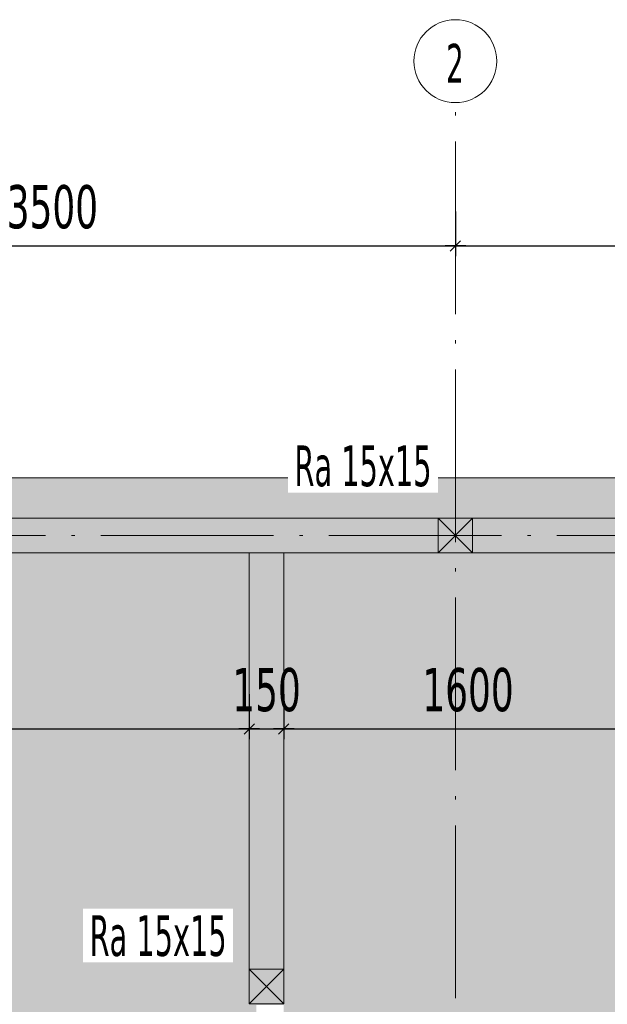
# Model space of a CAD drawing. Header units: millimetres. Extents: x 1567 to 2756, y -116 to 725.
# Tile 254 of 256: x 2311 to 2345, y 149 to 206. Entities that reach past the tile are written whole.
import ezdxf

# ---------------------------------------------------------------- set-up
doc = ezdxf.new("R2010")
doc.units = ezdxf.units.MM
doc.linetypes.add('CADWORK_5', pattern=[13.2, 10, -1.5, 0.2, -1.5])
doc.layers.add('Ech.1_75', color=7, linetype='Continuous')
doc.styles.add('tahoma-', font='txt', dxfattribs={"height": 1})
doc.styles.add('tahoma-z-r', font='txt', dxfattribs={"width": 0.704918})
doc.dimstyles.new('ISO-25', dxfattribs={"dimtxt": 2.5, "dimasz": 2.5, "dimexe": 1.25, "dimexo": 0.625, "dimtad": 1, "dimtxsty": 'Standard', "dimcen": 2.5, "dimadec": 0, "dimazin": 0, "dimtfac": 1, "dimtmove": 0, "dimatfit": 3, "dimfxl": 1, "dimarcsym": 0})

# ---------------------------------------------------------------- blocks, each defined once
blk = doc.blocks.new('cw-dimension-symbol2')
at = {"color": 0, "linetype": 'Continuous', "lineweight": -2}
for p, q in [((-1, 0), (1, 0)), ((-0.5, -0.5), (0.5, 0.5))]:
    blk.add_line(p, q, dxfattribs=at)
blk = doc.blocks.new('*D159')
at = {"layer": 'Defpoints', "color": 0}
for p in [(2289.747, 195.314), (2336.414, 195.314), (2336.414, 193.314)]:
    blk.add_point(p, dxfattribs=at)
at = {"layer": 'Ech.1_75', "color": 0, "linetype": 'Continuous', "lineweight": -2}
for p, q in [((2289.747, 195.314), (2289.747, 192.714)), ((2336.414, 195.314), (2336.414, 192.714)), ((2290.347, 193.314), (2335.814, 193.314))]:
    blk.add_line(p, q, dxfattribs=at)
at = {"layer": 'Ech.1_75', "color": 0, "lineweight": -2, "xscale": 0.6000000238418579, "yscale": 0.6000000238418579, "zscale": 0.6000000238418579, "rotation": 180}
blk.add_blockref('cw-dimension-symbol2', (2289.747, 193.314), dxfattribs=at)
at = {"layer": 'Ech.1_75', "color": 0, "lineweight": -2, "xscale": 0.6000000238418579, "yscale": 0.6000000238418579, "zscale": 0.6000000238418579}
blk.add_blockref('cw-dimension-symbol2', (2336.414, 193.314), dxfattribs=at)
at = {"layer": 'Ech.1_75', "color": 7, "linetype": 'Continuous', "lineweight": 5, "insert": (2313.081, 195.564), "char_height": 2.5, "attachment_point": 5, "style": 'tahoma-z-r'}
blk.add_mtext('3500', dxfattribs=at)
blk = doc.blocks.new('*D160')
at = {"layer": 'Defpoints', "color": 0}
for p in [(2336.414, 195.314), (2383.081, 195.314), (2383.081, 193.314)]:
    blk.add_point(p, dxfattribs=at)
at = {"layer": 'Ech.1_75', "color": 0, "linetype": 'Continuous', "lineweight": -2}
for p, q in [((2336.414, 195.314), (2336.414, 192.714)), ((2383.081, 195.314), (2383.081, 192.714)), ((2337.014, 193.314), (2382.481, 193.314))]:
    blk.add_line(p, q, dxfattribs=at)
at = {"layer": 'Ech.1_75', "color": 0, "lineweight": -2, "xscale": 0.6000000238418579, "yscale": 0.6000000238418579, "zscale": 0.6000000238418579, "rotation": 180}
blk.add_blockref('cw-dimension-symbol2', (2336.414, 193.314), dxfattribs=at)
at = {"layer": 'Ech.1_75', "color": 0, "lineweight": -2, "xscale": 0.6000000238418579, "yscale": 0.6000000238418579, "zscale": 0.6000000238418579}
blk.add_blockref('cw-dimension-symbol2', (2383.081, 193.314), dxfattribs=at)
at = {"layer": 'Ech.1_75', "color": 7, "linetype": 'Continuous', "lineweight": 5, "insert": (2359.747, 195.564), "char_height": 2.5, "attachment_point": 5, "style": 'tahoma-z-r'}
blk.add_mtext('3500', dxfattribs=at)
blk = doc.blocks.new('*D162')
at = {"layer": 'Defpoints', "color": 0}
for p in [(2290.747, 167.355), (2324.481, 167.355), (2324.481, 165.355)]:
    blk.add_point(p, dxfattribs=at)
at = {"layer": 'Ech.1_75', "color": 0, "linetype": 'Continuous', "lineweight": -2}
for p, q in [((2290.747, 167.355), (2290.747, 164.755)), ((2324.481, 167.355), (2324.481, 164.755)), ((2291.347, 165.355), (2323.881, 165.355))]:
    blk.add_line(p, q, dxfattribs=at)
at = {"layer": 'Ech.1_75', "color": 0, "lineweight": -2, "xscale": 0.6000000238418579, "yscale": 0.6000000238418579, "zscale": 0.6000000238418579, "rotation": 180}
blk.add_blockref('cw-dimension-symbol2', (2290.747, 165.355), dxfattribs=at)
at = {"layer": 'Ech.1_75', "color": 0, "lineweight": -2, "xscale": 0.6000000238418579, "yscale": 0.6000000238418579, "zscale": 0.6000000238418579}
blk.add_blockref('cw-dimension-symbol2', (2324.481, 165.355), dxfattribs=at)
at = {"layer": 'Ech.1_75', "color": 7, "linetype": 'Continuous', "lineweight": 5, "insert": (2307.614, 167.605), "char_height": 2.5, "attachment_point": 5, "style": 'tahoma-z-r'}
blk.add_mtext('2530', dxfattribs=at)
blk = doc.blocks.new('*D163')
at = {"layer": 'Defpoints', "color": 0}
for p in [(2324.481, 167.355), (2326.481, 167.355), (2326.481, 165.355)]:
    blk.add_point(p, dxfattribs=at)
at = {"layer": 'Ech.1_75', "color": 0, "linetype": 'Continuous', "lineweight": -2}
for p, q in [((2324.481, 167.355), (2324.481, 164.755)), ((2326.481, 167.355), (2326.481, 164.755)), ((2325.081, 165.355), (2325.881, 165.355))]:
    blk.add_line(p, q, dxfattribs=at)
at = {"layer": 'Ech.1_75', "color": 0, "lineweight": -2, "xscale": 0.6000000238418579, "yscale": 0.6000000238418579, "zscale": 0.6000000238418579, "rotation": 180}
blk.add_blockref('cw-dimension-symbol2', (2324.481, 165.355), dxfattribs=at)
at = {"layer": 'Ech.1_75', "color": 0, "lineweight": -2, "xscale": 0.6000000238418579, "yscale": 0.6000000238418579, "zscale": 0.6000000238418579}
blk.add_blockref('cw-dimension-symbol2', (2326.481, 165.355), dxfattribs=at)
at = {"layer": 'Ech.1_75', "color": 7, "linetype": 'Continuous', "lineweight": 5, "insert": (2325.481, 167.605), "char_height": 2.5, "attachment_point": 5, "style": 'tahoma-z-r'}
blk.add_mtext('150', dxfattribs=at)
blk = doc.blocks.new('*D164')
at = {"layer": 'Defpoints', "color": 0}
for p in [(2326.481, 167.355), (2347.814, 167.355), (2347.814, 165.355)]:
    blk.add_point(p, dxfattribs=at)
at = {"layer": 'Ech.1_75', "color": 0, "linetype": 'Continuous', "lineweight": -2}
for p, q in [((2326.481, 167.355), (2326.481, 164.755)), ((2347.814, 167.355), (2347.814, 164.755)), ((2327.081, 165.355), (2347.214, 165.355))]:
    blk.add_line(p, q, dxfattribs=at)
at = {"layer": 'Ech.1_75', "color": 0, "lineweight": -2, "xscale": 0.6000000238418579, "yscale": 0.6000000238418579, "zscale": 0.6000000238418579, "rotation": 180}
blk.add_blockref('cw-dimension-symbol2', (2326.481, 165.355), dxfattribs=at)
at = {"layer": 'Ech.1_75', "color": 0, "lineweight": -2, "xscale": 0.6000000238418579, "yscale": 0.6000000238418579, "zscale": 0.6000000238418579}
blk.add_blockref('cw-dimension-symbol2', (2347.814, 165.355), dxfattribs=at)
at = {"layer": 'Ech.1_75', "color": 7, "linetype": 'Continuous', "lineweight": 5, "insert": (2337.147, 167.605), "char_height": 2.5, "attachment_point": 5, "style": 'tahoma-z-r'}
blk.add_mtext('1600', dxfattribs=at)

msp = doc.modelspace()

# ---------------------------------------------------------------- hatches: boundary and pattern name
at = {"layer": 'Ech.1_75', "linetype": 'Continuous', "lineweight": 5, "true_color": 0xf3f3f3, "transparency": 33554687}
for points in [[(2379.747, 179.881), (2286.414, 179.881), (2286.414, 173.214), (2288.747, 173.214), (2288.747, 177.548), (2379.747, 177.548), (2379.747, 179.881)], [(2335.414, 175.548), (2337.414, 175.548), (2337.414, 177.548), (2335.414, 177.548), (2335.414, 175.548)], [(2326.481, 151.441), (2324.481, 151.441), (2324.481, 149.441), (2326.481, 149.441), (2326.481, 151.441)]]:
    msp.add_hatch(color=7, dxfattribs=at).paths.add_polyline_path(points)
at = {"layer": 'Ech.1_75', "linetype": 'Continuous', "lineweight": 5, "true_color": 0xfdfdfd, "transparency": 33554687}
for points in [[(2335.414, 177.548), (2290.747, 177.548), (2290.747, 175.548), (2335.414, 175.548), (2335.414, 177.548)], [(2337.414, 175.548), (2347.814, 175.548), (2347.814, 177.548), (2337.414, 177.548), (2337.414, 175.548)], [(2324.481, 151.441), (2326.481, 151.441), (2326.481, 175.548), (2324.481, 175.548), (2324.481, 151.441)]]:
    msp.add_hatch(color=7, dxfattribs=at).paths.add_polyline_path(points)
at = {"layer": 'Ech.1_75', "linetype": 'Continuous', "lineweight": 5, "true_color": 0xdcdcdc, "transparency": 33554687}
for points in [[(2337.414, 177.548), (2335.414, 177.548), (2335.414, 175.548), (2337.414, 175.548), (2337.414, 177.548)], [(2326.481, 151.441), (2324.481, 151.441), (2324.481, 149.441), (2326.481, 149.441), (2326.481, 151.441)]]:
    msp.add_hatch(color=254, dxfattribs=at).paths.add_polyline_path(points)
at = {"layer": 'Ech.1_75', "linetype": 'Continuous', "lineweight": 5, "true_color": 0xf3f3f3, "transparency": 33554687}
h = msp.add_hatch(color=7, dxfattribs=at)
h.paths.add_polyline_path([(2290.747, 135.948), (2382.081, 135.948), (2382.081, 175.548), (2349.814, 175.548), (2349.814, 149.441), (2347.814, 149.441), (2347.814, 175.548), (2326.481, 175.548), (2326.481, 149.441), (2324.481, 149.441), (2324.481, 175.548), (2290.747, 175.548), (2290.747, 135.948)])
h.paths.add_polyline_path([(2347.814, 149.374), (2349.414, 149.374), (2349.414, 148.908), (2348.881, 148.908), (2348.881, 148.894), (2349.414, 148.894), (2349.414, 148.902, -0.414214), (2361.821, 136.494), (2348.881, 136.494), (2348.881, 136.481), (2349.414, 136.481), (2349.414, 136.014), (2347.814, 136.014), (2347.814, 136.614), (2347.881, 136.681), (2348.881, 136.681), (2348.881, 148.228), (2348.681, 148.228), (2348.681, 148.268), (2348.441, 148.268), (2348.441, 148.299), (2348.294, 148.299, 0.414214), (2348.227, 148.232), (2348.227, 146.868, 0.414214), (2348.263, 146.832), (2348.53, 146.832), (2348.53, 146.566), (2348.263, 146.566, -0.414214), (2347.961, 146.868), (2347.961, 148.232, -0.414214), (2348.294, 148.566), (2348.441, 148.566), (2348.441, 148.588), (2348.681, 148.588), (2348.681, 148.628), (2348.881, 148.628), (2348.881, 148.708), (2347.881, 148.708), (2347.814, 148.774), (2347.814, 149.374)])
h.paths.add_polyline_path([(2326.481, 149.374), (2326.481, 148.774), (2326.414, 148.708), (2325.414, 148.708), (2325.414, 148.628), (2325.614, 148.628), (2325.614, 148.588), (2325.854, 148.588), (2325.854, 148.566), (2326.001, 148.566, -0.414214), (2326.334, 148.232), (2326.334, 146.868, -0.414214), (2326.031, 146.566), (2325.764, 146.566), (2325.764, 146.832), (2326.031, 146.832, 0.414214), (2326.067, 146.868), (2326.067, 148.232, 0.414214), (2326.001, 148.299), (2325.854, 148.299), (2325.854, 148.268), (2325.614, 148.268), (2325.614, 148.228), (2325.414, 148.228), (2325.414, 136.681), (2326.414, 136.681), (2326.481, 136.614), (2326.481, 136.014), (2324.881, 136.014), (2324.881, 136.481), (2325.414, 136.481), (2325.414, 136.494), (2312.473, 136.494, -0.414214), (2324.881, 148.902), (2324.881, 148.894), (2325.414, 148.894), (2325.414, 148.908), (2324.881, 148.908), (2324.881, 149.374), (2326.481, 149.374)])

# ---------------------------------------------------------------- linework, layer by layer
at = {"layer": 'Ech.1_75', "color": 9, "linetype": 'Continuous', "lineweight": 5, "transparency": 33554687}
for p, q in [((2335.414, 177.548), (2337.414, 175.548)), ((2335.414, 175.548), (2337.414, 177.548)), ((2324.481, 151.441), (2326.481, 149.441)), ((2324.481, 149.441), (2326.481, 151.441))]:
    msp.add_line(p, q, dxfattribs=at)
at = {"layer": 'Ech.1_75', "color": 7, "linetype": 'Continuous', "lineweight": 5}
for points in [[(2379.747, 179.881), (2286.414, 179.881), (2286.414, 173.214), (2288.747, 173.214), (2288.747, 177.548), (2379.747, 177.548), (2379.747, 179.881)], [(2335.414, 177.548), (2290.747, 177.548), (2290.747, 175.548), (2335.414, 175.548), (2335.414, 177.548)], [(2337.414, 177.548), (2335.414, 177.548), (2335.414, 175.548), (2337.414, 175.548), (2337.414, 177.548)], [(2335.414, 175.548), (2337.414, 175.548), (2337.414, 177.548), (2335.414, 177.548), (2335.414, 175.548)], [(2337.414, 175.548), (2347.814, 175.548), (2347.814, 177.548), (2337.414, 177.548), (2337.414, 175.548)], [(2290.747, 135.948), (2382.081, 135.948), (2382.081, 175.548), (2349.814, 175.548), (2349.814, 149.441), (2347.814, 149.441), (2347.814, 175.548), (2326.481, 175.548), (2326.481, 149.441), (2324.481, 149.441), (2324.481, 175.548), (2290.747, 175.548), (2290.747, 135.948)], [(2324.481, 151.441), (2326.481, 151.441), (2326.481, 175.548), (2324.481, 175.548), (2324.481, 151.441)], [(2326.481, 151.441), (2324.481, 151.441), (2324.481, 149.441), (2326.481, 149.441), (2326.481, 151.441)], [(2326.481, 151.441), (2324.481, 151.441), (2324.481, 149.441), (2326.481, 149.441), (2326.481, 151.441)]]:
    msp.add_lwpolyline(points, close=True, dxfattribs=at)
at = {"layer": 'Ech.1_75', "color": 7, "linetype": 'CADWORK_5', "lineweight": 5}
msp.add_lwpolyline([(2263.081, 176.548), (2422.423, 176.548)], dxfattribs=at)

# ---------------------------------------------------------------- dimensions: what is measured, and where the dimension line sits
at = {"layer": 'Ech.1_75', "color": 7, "linetype": 'Continuous', "lineweight": 5}
for base, p1, p2, text, picture, middle in [((2336.414, 193.314), (2289.747, 195.314), (2336.414, 195.314), '3500', '*D159', (2313.081, 195.564)), ((2383.081, 193.314), (2336.414, 195.314), (2383.081, 195.314), '3500', '*D160', (2359.747, 195.564)), ((2324.481, 165.355), (2290.747, 167.355), (2324.481, 167.355), '2530', '*D162', (2307.614, 167.605)), ((2326.481, 165.355), (2324.481, 167.355), (2326.481, 167.355), '150', '*D163', (2325.481, 167.605)), ((2347.814, 165.355), (2326.481, 167.355), (2347.814, 167.355), '1600', '*D164', (2337.147, 167.605))]:
    dim = msp.add_linear_dim(base=base, p1=p1, p2=p2, angle=0, text=text, dimstyle='ISO-25', override={"dimtxt": 2.5, "dimasz": 0.6, "dimexe": 0.6, "dimexo": 0, "dimgap": 0, "dimdec": 0, "dimlfac": 1, "dimtxsty": 'tahoma-z-r', "dimblk": 'cw-dimension-symbol2', "dimclrt": 7, "dimtmove": 2}, dxfattribs=at)
    dim.commit()
    dim.dimension.update_dxf_attribs({"geometry": picture, "text_midpoint": middle, "dimtype": 161})

# ---------------------------------------------------------------- wipeouts: each hides what was drawn before it
at = {"linetype": 'Continuous'}
msp.add_wipeout([(2336.414, 201.614), (2336.429, 201.614), (2336.444, 201.615), (2336.459, 201.615), (2336.474, 201.615), (2336.489, 201.616), (2336.504, 201.616), (2336.519, 201.617), (2336.534, 201.617), (2336.55, 201.618), (2336.565, 201.619), (2336.58, 201.62), (2336.595, 201.621), (2336.61, 201.622), (2336.625, 201.624), (2336.64, 201.625), (2336.655, 201.627), (2336.67, 201.628), (2336.685, 201.63), (2336.7, 201.632), (2336.715, 201.633), (2336.73, 201.635), (2336.745, 201.637), (2336.759, 201.639), (2336.774, 201.642), (2336.789, 201.644), (2336.804, 201.646), (2336.819, 201.649), (2336.834, 201.651), (2336.849, 201.654), (2336.864, 201.657), (2336.878, 201.66), (2336.893, 201.663), (2336.908, 201.666), (2336.923, 201.669), (2336.937, 201.672), (2336.952, 201.676), (2336.967, 201.679), (2336.981, 201.683), (2336.996, 201.686), (2337.011, 201.69), (2337.025, 201.694), (2337.04, 201.698), (2337.054, 201.701), (2337.069, 201.706), (2337.083, 201.71), (2337.098, 201.714), (2337.112, 201.718), (2337.127, 201.723), (2337.141, 201.727), (2337.156, 201.732), (2337.17, 201.737), (2337.184, 201.741), (2337.198, 201.746), (2337.213, 201.751), (2337.227, 201.756), (2337.241, 201.761), (2337.255, 201.767), (2337.269, 201.772), (2337.283, 201.777), (2337.297, 201.783), (2337.311, 201.789), (2337.325, 201.794), (2337.339, 201.8), (2337.353, 201.806), (2337.367, 201.812), (2337.381, 201.818), (2337.395, 201.824), (2337.408, 201.83), (2337.422, 201.836), (2337.436, 201.843), (2337.449, 201.849), (2337.463, 201.856), (2337.476, 201.862), (2337.49, 201.869), (2337.503, 201.876), (2337.517, 201.883), (2337.53, 201.89), (2337.544, 201.897), (2337.557, 201.904), (2337.57, 201.911), (2337.583, 201.919), (2337.596, 201.926), (2337.61, 201.933), (2337.623, 201.941), (2337.636, 201.949), (2337.649, 201.956), (2337.661, 201.964), (2337.674, 201.972), (2337.687, 201.98), (2337.7, 201.988), (2337.713, 201.996), (2337.725, 202.004), (2337.738, 202.013), (2337.75, 202.021), (2337.763, 202.029), (2337.775, 202.038), (2337.788, 202.047), (2337.8, 202.055), (2337.812, 202.064), (2337.825, 202.073), (2337.837, 202.082), (2337.849, 202.091), (2337.861, 202.1), (2337.873, 202.109), (2337.885, 202.118), (2337.897, 202.127), (2337.909, 202.137), (2337.92, 202.146), (2337.932, 202.156), (2337.944, 202.165), (2337.955, 202.175), (2337.967, 202.185), (2337.978, 202.194), (2337.99, 202.204), (2338.001, 202.214), (2338.012, 202.224), (2338.024, 202.234), (2338.035, 202.244), (2338.046, 202.255), (2338.057, 202.265), (2338.068, 202.275), (2338.079, 202.286), (2338.089, 202.296), (2338.1, 202.307), (2338.111, 202.317), (2338.122, 202.328), (2338.132, 202.339), (2338.143, 202.35), (2338.153, 202.361), (2338.163, 202.372), (2338.174, 202.383), (2338.184, 202.394), (2338.194, 202.405), (2338.204, 202.416), (2338.214, 202.427), (2338.224, 202.439), (2338.234, 202.45), (2338.244, 202.461), (2338.253, 202.473), (2338.263, 202.485), (2338.273, 202.496), (2338.282, 202.508), (2338.292, 202.52), (2338.301, 202.532), (2338.31, 202.543), (2338.319, 202.555), (2338.329, 202.567), (2338.338, 202.579), (2338.347, 202.592), (2338.356, 202.604), (2338.364, 202.616), (2338.373, 202.628), (2338.382, 202.641), (2338.39, 202.653), (2338.399, 202.665), (2338.407, 202.678), (2338.416, 202.69), (2338.424, 202.703), (2338.432, 202.716), (2338.44, 202.728), (2338.448, 202.741), (2338.456, 202.754), (2338.464, 202.767), (2338.472, 202.78), (2338.48, 202.793), (2338.487, 202.806), (2338.495, 202.819), (2338.502, 202.832), (2338.51, 202.845), (2338.517, 202.858), (2338.524, 202.871), (2338.531, 202.885), (2338.538, 202.898), (2338.545, 202.911), (2338.552, 202.925), (2338.559, 202.938), (2338.566, 202.952), (2338.572, 202.965), (2338.579, 202.979), (2338.585, 202.993), (2338.592, 203.006), (2338.598, 203.02), (2338.604, 203.034), (2338.61, 203.047), (2338.616, 203.061), (2338.622, 203.075), (2338.628, 203.089), (2338.634, 203.103), (2338.64, 203.117), (2338.645, 203.131), (2338.651, 203.145), (2338.656, 203.159), (2338.662, 203.173), (2338.667, 203.187), (2338.672, 203.201), (2338.677, 203.216), (2338.682, 203.23), (2338.687, 203.244), (2338.692, 203.258), (2338.696, 203.273), (2338.701, 203.287), (2338.706, 203.302), (2338.71, 203.316), (2338.714, 203.33), (2338.719, 203.345), (2338.723, 203.359), (2338.727, 203.374), (2338.731, 203.388), (2338.735, 203.403), (2338.738, 203.418), (2338.742, 203.432), (2338.746, 203.447), (2338.749, 203.461), (2338.753, 203.476), (2338.756, 203.491), (2338.759, 203.506), (2338.762, 203.52), (2338.766, 203.535), (2338.768, 203.55), (2338.771, 203.565), (2338.774, 203.58), (2338.777, 203.594), (2338.779, 203.609), (2338.782, 203.624), (2338.784, 203.639), (2338.787, 203.654), (2338.789, 203.669), (2338.791, 203.684), (2338.793, 203.699), (2338.795, 203.714), (2338.797, 203.729), (2338.799, 203.744), (2338.8, 203.759), (2338.802, 203.774), (2338.803, 203.789), (2338.805, 203.804), (2338.806, 203.819), (2338.807, 203.834), (2338.808, 203.849), (2338.809, 203.864), (2338.81, 203.879), (2338.811, 203.894), (2338.812, 203.909), (2338.812, 203.924), (2338.813, 203.939), (2338.813, 203.954), (2338.813, 203.969), (2338.814, 203.984), (2338.814, 203.999), (2338.814, 204.014), (2338.814, 204.03), (2338.814, 204.045), (2338.813, 204.06), (2338.813, 204.075), (2338.813, 204.09), (2338.812, 204.105), (2338.812, 204.12), (2338.811, 204.135), (2338.81, 204.15), (2338.809, 204.165), (2338.808, 204.18), (2338.807, 204.195), (2338.806, 204.21), (2338.805, 204.225), (2338.803, 204.24), (2338.802, 204.255), (2338.8, 204.27), (2338.799, 204.285), (2338.797, 204.3), (2338.795, 204.315), (2338.793, 204.33), (2338.791, 204.345), (2338.789, 204.36), (2338.787, 204.375), (2338.784, 204.39), (2338.782, 204.405), (2338.779, 204.42), (2338.777, 204.434), (2338.774, 204.449), (2338.771, 204.464), (2338.768, 204.479), (2338.766, 204.494), (2338.762, 204.509), (2338.759, 204.523), (2338.756, 204.538), (2338.753, 204.553), (2338.749, 204.567), (2338.746, 204.582), (2338.742, 204.597), (2338.738, 204.611), (2338.735, 204.626), (2338.731, 204.64), (2338.727, 204.655), (2338.723, 204.67), (2338.719, 204.684), (2338.714, 204.698), (2338.71, 204.713), (2338.706, 204.727), (2338.701, 204.742), (2338.696, 204.756), (2338.692, 204.77), (2338.687, 204.785), (2338.682, 204.799), (2338.677, 204.813), (2338.672, 204.827), (2338.667, 204.842), (2338.662, 204.856), (2338.656, 204.87), (2338.651, 204.884), (2338.645, 204.898), (2338.64, 204.912), (2338.634, 204.926), (2338.628, 204.94), (2338.622, 204.954), (2338.616, 204.968), (2338.61, 204.981), (2338.604, 204.995), (2338.598, 205.009), (2338.592, 205.023), (2338.585, 205.036), (2338.579, 205.05), (2338.572, 205.064), (2338.566, 205.077), (2338.559, 205.091), (2338.552, 205.104), (2338.545, 205.117), (2338.538, 205.131), (2338.531, 205.144), (2338.524, 205.157), (2338.517, 205.171), (2338.51, 205.184), (2338.502, 205.197), (2338.495, 205.21), (2338.487, 205.223), (2338.48, 205.236), (2338.472, 205.249), (2338.464, 205.262), (2338.456, 205.275), (2338.448, 205.288), (2338.44, 205.3), (2338.432, 205.313), (2338.424, 205.326), (2338.416, 205.338), (2338.407, 205.351), (2338.399, 205.363), (2338.39, 205.376), (2338.382, 205.388), (2338.373, 205.401), (2338.364, 205.413), (2338.356, 205.425), (2338.347, 205.437), (2338.338, 205.449), (2338.329, 205.461), (2338.319, 205.473), (2338.31, 205.485), (2338.301, 205.497), (2338.292, 205.509), (2338.282, 205.521), (2338.273, 205.533), (2338.263, 205.544), (2338.253, 205.556), (2338.244, 205.567), (2338.234, 205.579), (2338.224, 205.59), (2338.214, 205.602), (2338.204, 205.613), (2338.194, 205.624), (2338.184, 205.635), (2338.174, 205.646), (2338.163, 205.657), (2338.153, 205.668), (2338.143, 205.679), (2338.132, 205.69), (2338.122, 205.701), (2338.111, 205.711), (2338.1, 205.722), (2338.089, 205.733), (2338.079, 205.743), (2338.068, 205.754), (2338.057, 205.764), (2338.046, 205.774), (2338.035, 205.784), (2338.024, 205.795), (2338.012, 205.805), (2338.001, 205.815), (2337.99, 205.825), (2337.978, 205.834), (2337.967, 205.844), (2337.955, 205.854), (2337.944, 205.864), (2337.932, 205.873), (2337.92, 205.883), (2337.909, 205.892), (2337.897, 205.902), (2337.885, 205.911), (2337.873, 205.92), (2337.861, 205.929), (2337.849, 205.938), (2337.837, 205.947), (2337.825, 205.956), (2337.812, 205.965), (2337.8, 205.974), (2337.788, 205.982), (2337.775, 205.991), (2337.763, 205.999), (2337.75, 206.008), (2337.738, 206.016), (2337.725, 206.024), (2337.713, 206.033), (2337.7, 206.041), (2337.687, 206.049), (2337.674, 206.057), (2337.661, 206.065), (2337.649, 206.072), (2337.636, 206.08), (2337.623, 206.088), (2337.61, 206.095), (2337.596, 206.103), (2337.583, 206.11), (2337.57, 206.118), (2337.557, 206.125), (2337.544, 206.132), (2337.53, 206.139), (2337.517, 206.146), (2337.503, 206.153), (2337.49, 206.16), (2337.476, 206.166), (2337.463, 206.173), (2337.449, 206.18), (2337.436, 206.186), (2337.422, 206.192), (2337.408, 206.199), (2337.395, 206.205), (2337.381, 206.211), (2337.367, 206.217), (2337.353, 206.223), (2337.339, 206.229), (2337.325, 206.235), (2337.311, 206.24), (2337.297, 206.246), (2337.283, 206.251), (2337.269, 206.257), (2337.255, 206.262), (2337.241, 206.267), (2337.227, 206.273), (2337.213, 206.278), (2337.198, 206.283), (2337.184, 206.287), (2337.17, 206.292), (2337.156, 206.297), (2337.141, 206.302), (2337.127, 206.306), (2337.112, 206.311), (2337.098, 206.315), (2337.083, 206.319), (2337.069, 206.323), (2337.054, 206.327), (2337.04, 206.331), (2337.025, 206.335), (2337.011, 206.339), (2336.996, 206.343), (2336.981, 206.346), (2336.967, 206.35), (2336.952, 206.353), (2336.937, 206.357), (2336.923, 206.36), (2336.908, 206.363), (2336.893, 206.366), (2336.878, 206.369), (2336.864, 206.372), (2336.849, 206.375), (2336.834, 206.377), (2336.819, 206.38), (2336.804, 206.382), (2336.789, 206.385), (2336.774, 206.387), (2336.759, 206.389), (2336.745, 206.392), (2336.73, 206.394), (2336.715, 206.396), (2336.7, 206.397), (2336.685, 206.399), (2336.67, 206.401), (2336.655, 206.402), (2336.64, 206.404), (2336.625, 206.405), (2336.61, 206.406), (2336.595, 206.408), (2336.58, 206.409), (2336.565, 206.41), (2336.55, 206.411), (2336.534, 206.411), (2336.519, 206.412), (2336.504, 206.413), (2336.489, 206.413), (2336.474, 206.414), (2336.459, 206.414), (2336.444, 206.414), (2336.429, 206.414), (2336.414, 206.414), (2336.399, 206.414), (2336.384, 206.414), (2336.369, 206.414), (2336.354, 206.414), (2336.338, 206.413), (2336.323, 206.413), (2336.308, 206.412), (2336.293, 206.411), (2336.278, 206.411), (2336.263, 206.41), (2336.248, 206.409), (2336.233, 206.408), (2336.218, 206.406), (2336.203, 206.405), (2336.188, 206.404), (2336.173, 206.402), (2336.158, 206.401), (2336.143, 206.399), (2336.128, 206.397), (2336.113, 206.396), (2336.098, 206.394), (2336.083, 206.392), (2336.068, 206.389), (2336.053, 206.387), (2336.038, 206.385), (2336.024, 206.382), (2336.009, 206.38), (2335.994, 206.377), (2335.979, 206.375), (2335.964, 206.372), (2335.949, 206.369), (2335.935, 206.366), (2335.92, 206.363), (2335.905, 206.36), (2335.89, 206.357), (2335.876, 206.353), (2335.861, 206.35), (2335.846, 206.346), (2335.832, 206.343), (2335.817, 206.339), (2335.802, 206.335), (2335.788, 206.331), (2335.773, 206.327), (2335.759, 206.323), (2335.744, 206.319), (2335.73, 206.315), (2335.715, 206.311), (2335.701, 206.306), (2335.687, 206.302), (2335.672, 206.297), (2335.658, 206.292), (2335.644, 206.287), (2335.629, 206.283), (2335.615, 206.278), (2335.601, 206.273), (2335.587, 206.267), (2335.573, 206.262), (2335.558, 206.257), (2335.544, 206.251), (2335.53, 206.246), (2335.516, 206.24), (2335.502, 206.235), (2335.488, 206.229), (2335.475, 206.223), (2335.461, 206.217), (2335.447, 206.211), (2335.433, 206.205), (2335.419, 206.199), (2335.406, 206.192), (2335.392, 206.186), (2335.378, 206.18), (2335.365, 206.173), (2335.351, 206.166), (2335.338, 206.16), (2335.324, 206.153), (2335.311, 206.146), (2335.298, 206.139), (2335.284, 206.132), (2335.271, 206.125), (2335.258, 206.118), (2335.244, 206.11), (2335.231, 206.103), (2335.218, 206.095), (2335.205, 206.088), (2335.192, 206.08), (2335.179, 206.072), (2335.166, 206.065), (2335.153, 206.057), (2335.141, 206.049), (2335.128, 206.041), (2335.115, 206.033), (2335.103, 206.024), (2335.09, 206.016), (2335.077, 206.008), (2335.065, 205.999), (2335.052, 205.991), (2335.04, 205.982), (2335.028, 205.974), (2335.015, 205.965), (2335.003, 205.956), (2334.991, 205.947), (2334.979, 205.938), (2334.967, 205.929), (2334.955, 205.92), (2334.943, 205.911), (2334.931, 205.902), (2334.919, 205.892), (2334.907, 205.883), (2334.896, 205.873), (2334.884, 205.864), (2334.872, 205.854), (2334.861, 205.844), (2334.849, 205.834), (2334.838, 205.825), (2334.827, 205.815), (2334.815, 205.805), (2334.804, 205.795), (2334.793, 205.784), (2334.782, 205.774), (2334.771, 205.764), (2334.76, 205.754), (2334.749, 205.743), (2334.738, 205.733), (2334.728, 205.722), (2334.717, 205.711), (2334.706, 205.701), (2334.696, 205.69), (2334.685, 205.679), (2334.675, 205.668), (2334.664, 205.657), (2334.654, 205.646), (2334.644, 205.635), (2334.634, 205.624), (2334.624, 205.613), (2334.614, 205.602), (2334.604, 205.59), (2334.594, 205.579), (2334.584, 205.567), (2334.574, 205.556), (2334.565, 205.544), (2334.555, 205.533), (2334.546, 205.521), (2334.536, 205.509), (2334.527, 205.497), (2334.517, 205.485), (2334.508, 205.473), (2334.499, 205.461), (2334.49, 205.449), (2334.481, 205.437), (2334.472, 205.425), (2334.463, 205.413), (2334.455, 205.401), (2334.446, 205.388), (2334.437, 205.376), (2334.429, 205.363), (2334.42, 205.351), (2334.412, 205.338), (2334.404, 205.326), (2334.396, 205.313), (2334.387, 205.3), (2334.379, 205.288), (2334.371, 205.275), (2334.364, 205.262), (2334.356, 205.249), (2334.348, 205.236), (2334.34, 205.223), (2334.333, 205.21), (2334.325, 205.197), (2334.318, 205.184), (2334.311, 205.171), (2334.304, 205.157), (2334.296, 205.144), (2334.289, 205.131), (2334.282, 205.117), (2334.275, 205.104), (2334.269, 205.091), (2334.262, 205.077), (2334.255, 205.064), (2334.249, 205.05), (2334.242, 205.036), (2334.236, 205.023), (2334.23, 205.009), (2334.223, 204.995), (2334.217, 204.981), (2334.211, 204.968), (2334.205, 204.954), (2334.199, 204.94), (2334.194, 204.926), (2334.188, 204.912), (2334.182, 204.898), (2334.177, 204.884), (2334.171, 204.87), (2334.166, 204.856), (2334.161, 204.842), (2334.156, 204.827), (2334.151, 204.813), (2334.146, 204.799), (2334.141, 204.785), (2334.136, 204.77), (2334.131, 204.756), (2334.127, 204.742), (2334.122, 204.727), (2334.118, 204.713), (2334.113, 204.698), (2334.109, 204.684), (2334.105, 204.67), (2334.101, 204.655), (2334.097, 204.64), (2334.093, 204.626), (2334.089, 204.611), (2334.086, 204.597), (2334.082, 204.582), (2334.078, 204.567), (2334.075, 204.553), (2334.072, 204.538), (2334.068, 204.523), (2334.065, 204.509), (2334.062, 204.494), (2334.059, 204.479), (2334.056, 204.464), (2334.054, 204.449), (2334.051, 204.434), (2334.048, 204.42), (2334.046, 204.405), (2334.043, 204.39), (2334.041, 204.375), (2334.039, 204.36), (2334.037, 204.345), (2334.035, 204.33), (2334.033, 204.315), (2334.031, 204.3), (2334.029, 204.285), (2334.028, 204.27), (2334.026, 204.255), (2334.025, 204.24), (2334.023, 204.225), (2334.022, 204.21), (2334.021, 204.195), (2334.02, 204.18), (2334.019, 204.165), (2334.018, 204.15), (2334.017, 204.135), (2334.016, 204.12), (2334.016, 204.105), (2334.015, 204.09), (2334.015, 204.075), (2334.014, 204.06), (2334.014, 204.045), (2334.014, 204.03), (2334.014, 204.014), (2334.014, 203.999), (2334.014, 203.984), (2334.014, 203.969), (2334.015, 203.954), (2334.015, 203.939), (2334.016, 203.924), (2334.016, 203.909), (2334.017, 203.894), (2334.018, 203.879), (2334.019, 203.864), (2334.02, 203.849), (2334.021, 203.834), (2334.022, 203.819), (2334.023, 203.804), (2334.025, 203.789), (2334.026, 203.774), (2334.028, 203.759), (2334.029, 203.744), (2334.031, 203.729), (2334.033, 203.714), (2334.035, 203.699), (2334.037, 203.684), (2334.039, 203.669), (2334.041, 203.654), (2334.043, 203.639), (2334.046, 203.624), (2334.048, 203.609), (2334.051, 203.594), (2334.054, 203.58), (2334.056, 203.565), (2334.059, 203.55), (2334.062, 203.535), (2334.065, 203.52), (2334.068, 203.506), (2334.072, 203.491), (2334.075, 203.476), (2334.078, 203.461), (2334.082, 203.447), (2334.086, 203.432), (2334.089, 203.418), (2334.093, 203.403), (2334.097, 203.388), (2334.101, 203.374), (2334.105, 203.359), (2334.109, 203.345), (2334.113, 203.33), (2334.118, 203.316), (2334.122, 203.302), (2334.127, 203.287), (2334.131, 203.273), (2334.136, 203.258), (2334.141, 203.244), (2334.146, 203.23), (2334.151, 203.216), (2334.156, 203.201), (2334.161, 203.187), (2334.166, 203.173), (2334.171, 203.159), (2334.177, 203.145), (2334.182, 203.131), (2334.188, 203.117), (2334.194, 203.103), (2334.199, 203.089), (2334.205, 203.075), (2334.211, 203.061), (2334.217, 203.047), (2334.223, 203.034), (2334.23, 203.02), (2334.236, 203.006), (2334.242, 202.993), (2334.249, 202.979), (2334.255, 202.965), (2334.262, 202.952), (2334.269, 202.938), (2334.275, 202.925), (2334.282, 202.911), (2334.289, 202.898), (2334.296, 202.885), (2334.304, 202.871), (2334.311, 202.858), (2334.318, 202.845), (2334.325, 202.832), (2334.333, 202.819), (2334.34, 202.806), (2334.348, 202.793), (2334.356, 202.78), (2334.364, 202.767), (2334.371, 202.754), (2334.379, 202.741), (2334.387, 202.728), (2334.396, 202.716), (2334.404, 202.703), (2334.412, 202.69), (2334.42, 202.678), (2334.429, 202.665), (2334.437, 202.653), (2334.446, 202.641), (2334.455, 202.628), (2334.463, 202.616), (2334.472, 202.604), (2334.481, 202.592), (2334.49, 202.579), (2334.499, 202.567), (2334.508, 202.555), (2334.517, 202.543), (2334.527, 202.532), (2334.536, 202.52), (2334.546, 202.508), (2334.555, 202.496), (2334.565, 202.485), (2334.574, 202.473), (2334.584, 202.461), (2334.594, 202.45), (2334.604, 202.439), (2334.614, 202.427), (2334.624, 202.416), (2334.634, 202.405), (2334.644, 202.394), (2334.654, 202.383), (2334.664, 202.372), (2334.675, 202.361), (2334.685, 202.35), (2334.696, 202.339), (2334.706, 202.328), (2334.717, 202.317), (2334.728, 202.307), (2334.738, 202.296), (2334.749, 202.286), (2334.76, 202.275), (2334.771, 202.265), (2334.782, 202.255), (2334.793, 202.244), (2334.804, 202.234), (2334.815, 202.224), (2334.827, 202.214), (2334.838, 202.204), (2334.849, 202.194), (2334.861, 202.185), (2334.872, 202.175), (2334.884, 202.165), (2334.896, 202.156), (2334.907, 202.146), (2334.919, 202.137), (2334.931, 202.127), (2334.943, 202.118), (2334.955, 202.109), (2334.967, 202.1), (2334.979, 202.091), (2334.991, 202.082), (2335.003, 202.073), (2335.015, 202.064), (2335.028, 202.055), (2335.04, 202.047), (2335.052, 202.038), (2335.065, 202.029), (2335.077, 202.021), (2335.09, 202.013), (2335.103, 202.004), (2335.115, 201.996), (2335.128, 201.988), (2335.141, 201.98), (2335.153, 201.972), (2335.166, 201.964), (2335.179, 201.956), (2335.192, 201.949), (2335.205, 201.941), (2335.218, 201.933), (2335.231, 201.926), (2335.244, 201.919), (2335.258, 201.911), (2335.271, 201.904), (2335.284, 201.897), (2335.298, 201.89), (2335.311, 201.883), (2335.324, 201.876), (2335.338, 201.869), (2335.351, 201.862), (2335.365, 201.856), (2335.378, 201.849), (2335.392, 201.843), (2335.406, 201.836), (2335.419, 201.83), (2335.433, 201.824), (2335.447, 201.818), (2335.461, 201.812), (2335.475, 201.806), (2335.488, 201.8), (2335.502, 201.794), (2335.516, 201.789), (2335.53, 201.783), (2335.544, 201.777), (2335.558, 201.772), (2335.573, 201.767), (2335.587, 201.761), (2335.601, 201.756), (2335.615, 201.751), (2335.629, 201.746), (2335.644, 201.741), (2335.658, 201.737), (2335.672, 201.732), (2335.687, 201.727), (2335.701, 201.723), (2335.715, 201.718), (2335.73, 201.714), (2335.744, 201.71), (2335.759, 201.706), (2335.773, 201.701), (2335.788, 201.698), (2335.802, 201.694), (2335.817, 201.69), (2335.832, 201.686), (2335.846, 201.683), (2335.861, 201.679), (2335.876, 201.676), (2335.89, 201.672), (2335.905, 201.669), (2335.92, 201.666), (2335.935, 201.663), (2335.949, 201.66), (2335.964, 201.657), (2335.979, 201.654), (2335.994, 201.651), (2336.009, 201.649), (2336.024, 201.646), (2336.038, 201.644), (2336.053, 201.642), (2336.068, 201.639), (2336.083, 201.637), (2336.098, 201.635), (2336.113, 201.633), (2336.128, 201.632), (2336.143, 201.63), (2336.158, 201.628), (2336.173, 201.627), (2336.188, 201.625), (2336.203, 201.624), (2336.218, 201.622), (2336.233, 201.621), (2336.248, 201.62), (2336.263, 201.619), (2336.278, 201.618), (2336.293, 201.617), (2336.308, 201.617), (2336.323, 201.616), (2336.338, 201.616), (2336.354, 201.615), (2336.369, 201.615), (2336.384, 201.615), (2336.399, 201.614)], dxfattribs=at).dxf.layer = 'Ech.1_75'

# ---------------------------------------------------------------- next in the draw order: linework, layer by layer
at = {"layer": 'Ech.1_75', "color": 7, "linetype": 'Continuous', "lineweight": 5, "flags": 128}
msp.add_lwpolyline([(2336.414, 201.614, 1), (2336.414, 206.414, 1), (2336.414, 201.614)], format="xyb", close=True, dxfattribs=at)
at = {"layer": 'Ech.1_75', "color": 7, "linetype": 'CADWORK_5', "lineweight": 5}
msp.add_lwpolyline([(2336.414, -101.035), (2336.414, 201.614)], dxfattribs=at)

# ---------------------------------------------------------------- next in the draw order: texts
at = {"layer": 'Ech.1_75', "color": 7, "linetype": 'Continuous', "style": 'tahoma-', "width": 0.6}
msp.add_text('2', height=2.252, dxfattribs=at).set_placement((2335.88, 202.764))
at = {"layer": 'Ech.1_75', "color": 7, "linetype": 'Continuous', "insert": (2315.234, 154.564), "char_height": 2.5, "attachment_point": 1, "style": 'tahoma-', "bg_fill": 3, "box_fill_scale": 1.15, "bg_fill_color": 256, "bg_fill_true_color": 13158600, "bg_fill_transparency": 33554687}
msp.add_mtext('\\A1;\\fTahoma|b0|i0;\\W0.600000;\\H2.354800;Ra 15x15', dxfattribs=at)

# ---------------------------------------------------------------- next in the draw order: texts
at = {"layer": 'Ech.1_75', "color": 7, "linetype": 'Continuous', "insert": (2327.099, 181.762), "char_height": 2.5, "attachment_point": 1, "style": 'tahoma-', "bg_fill": 3, "box_fill_scale": 1.15, "bg_fill_color": 256, "bg_fill_true_color": 13158600, "bg_fill_transparency": 33554687}
msp.add_mtext('\\A1;\\fTahoma|b0|i0;\\W0.600000;\\H2.354800;Ra 15x15', dxfattribs=at)

doc.saveas('drawing.dxf')
